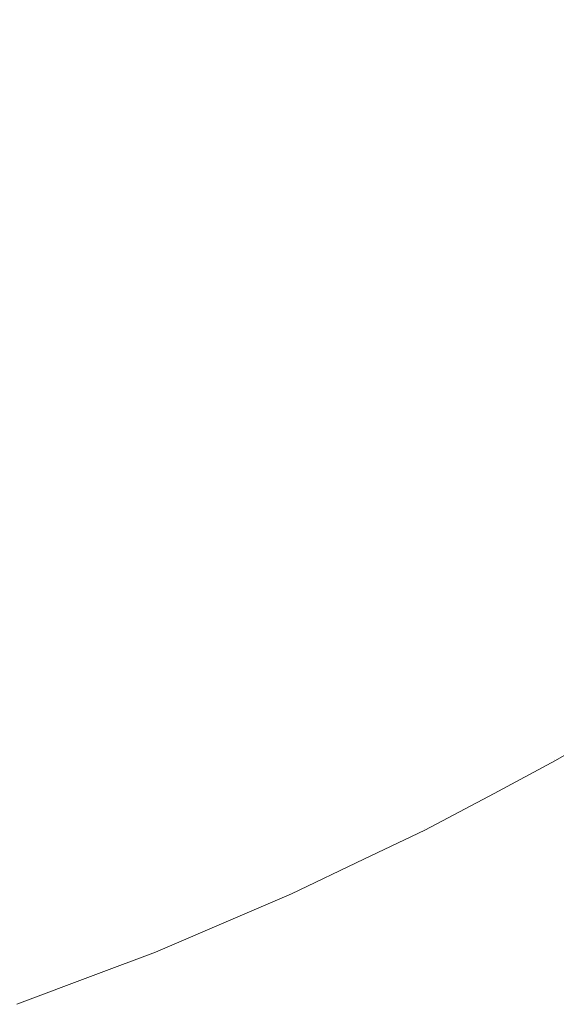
# Model space of a CAD drawing. Header units: centimetres. Extents: x -26 to 27.3, y -25.3 to -23.5.
# Tile 169 of 200: x 27.2427 to 27.2581, y -25.2542 to -25.226. Entities that reach past the tile are written whole.
import ezdxf

# ---------------------------------------------------------------- set-up
doc = ezdxf.new("R2010")
doc.units = ezdxf.units.CM
doc.header["$LTSCALE"] = 2.54
doc.layers.add('Lucido design-1', color=7, linetype='Continuous')

# ---------------------------------------------------------------- blocks, each defined once
blk = doc.blocks.new('Gruppo-4-1')
at = {"color": 7, "linetype": 'Continuous', "lineweight": 9}
for points, invisible_edges in [([(27.249389, -25.22491, -350.047236), (27.246593, -25.226551, -350.047236), (27.245277, -25.224194, -350.0503), (27.247973, -25.222611, -350.0503)], 15), ([(27.248015, -25.222679, -349.31512), (27.245315, -25.224263, -349.31512), (27.246671, -25.22669, -349.318286), (27.249472, -25.225046, -349.318286)], 15), ([(27.253554, -25.225286, -350.044062), (27.250739, -25.227103, -350.044062), (27.249389, -25.22491, -350.047236), (27.252112, -25.223153, -350.047236)], 15), ([(27.261929, -25.225002, -350.037403), (27.259118, -25.227174, -350.037403), (27.257744, -25.225316, -350.040783), (27.260477, -25.223204, -350.040783)], 15), ([(27.252202, -25.223284, -349.318286), (27.249472, -25.225046, -349.318286), (27.250857, -25.227295, -349.321563), (27.253681, -25.225473, -349.321563)], 15), ([(27.257744, -25.225316, -350.040783), (27.254923, -25.227311, -350.040783), (27.253554, -25.225286, -350.044062), (27.25629, -25.223351, -350.044062)], 15), ([(27.256424, -25.223532, -349.321563), (27.253681, -25.225473, -349.321563), (27.25508, -25.227543, -349.324944), (27.25791, -25.225541, -349.324944)], 15), ([(27.260653, -25.223421, -349.324944), (27.25791, -25.225541, -349.324944), (27.259309, -25.227432, -349.328425), (27.26213, -25.225251, -349.328425)], 15), ([(27.246593, -25.226551, -350.047236), (27.24373, -25.228071, -350.047236), (27.242515, -25.225661, -350.0503), (27.245277, -25.224194, -350.0503)], 15), ([(27.245315, -25.224263, -349.31512), (27.242551, -25.225731, -349.31512), (27.243802, -25.228214, -349.318286), (27.246671, -25.22669, -349.318286)], 15), ([(27.250739, -25.227103, -350.044062), (27.247849, -25.228799, -350.044062), (27.246593, -25.226551, -350.047236), (27.249389, -25.22491, -350.047236)], 15), ([(27.249472, -25.225046, -349.318286), (27.246671, -25.22669, -349.318286), (27.247959, -25.228996, -349.321563), (27.250857, -25.227295, -349.321563)], 15), ([(27.254923, -25.227311, -350.040783), (27.252021, -25.229185, -350.040783), (27.250739, -25.227103, -350.044062), (27.253554, -25.225286, -350.044062)], 15), ([(27.253681, -25.225473, -349.321563), (27.250857, -25.227295, -349.321563), (27.252167, -25.229423, -349.324944), (27.25508, -25.227543, -349.324944)], 15), ([(27.259118, -25.227174, -350.037403), (27.256217, -25.229226, -350.037403), (27.254923, -25.227311, -350.040783), (27.257744, -25.225316, -350.040783)], 15), ([(27.24373, -25.228071, -350.047236), (27.240806, -25.229469, -350.047236), (27.239694, -25.227009, -350.0503), (27.242515, -25.225661, -350.0503)], 15), ([(27.242551, -25.225731, -349.31512), (27.239726, -25.227081, -349.31512), (27.240871, -25.229614, -349.318286), (27.243802, -25.228214, -349.318286)], 15), ([(27.25791, -25.225541, -349.324944), (27.25508, -25.227543, -349.324944), (27.256397, -25.229492, -349.328425), (27.259309, -25.227432, -349.328425)], 15), ([(27.247849, -25.228799, -350.044062), (27.244889, -25.23037, -350.044062), (27.24373, -25.228071, -350.047236), (27.246593, -25.226551, -350.047236)], 15), ([(27.246671, -25.22669, -349.318286), (27.243802, -25.228214, -349.318286), (27.244991, -25.230572, -349.321563), (27.247959, -25.228996, -349.321563)], 15), ([(27.252021, -25.229185, -350.040783), (27.249041, -25.230933, -350.040783), (27.247849, -25.228799, -350.044062), (27.250739, -25.227103, -350.044062)], 15), ([(27.260409, -25.228921, -350.033928), (27.257434, -25.231026, -350.033928), (27.256217, -25.229226, -350.037403), (27.259118, -25.227174, -350.037403)], 15), ([(27.250857, -25.227295, -349.321563), (27.247959, -25.228996, -349.321563), (27.249178, -25.231177, -349.324944), (27.252167, -25.229423, -349.324944)], 15), ([(27.256217, -25.229226, -350.037403), (27.253232, -25.231152, -350.037403), (27.252021, -25.229185, -350.040783), (27.254923, -25.227311, -350.040783)], 15), ([(27.259309, -25.227432, -349.328425), (27.256397, -25.229492, -349.328425), (27.25763, -25.231316, -349.331997), (27.260618, -25.229203, -349.331997)], 15), ([(27.25508, -25.227543, -349.324944), (27.252167, -25.229423, -349.324944), (27.2534, -25.231426, -349.328425), (27.256397, -25.229492, -349.328425)], 15), ([(27.244889, -25.23037, -350.044062), (27.241866, -25.231815, -350.044062), (27.240806, -25.229469, -350.047236), (27.24373, -25.228071, -350.047236)], 15), ([(27.243802, -25.228214, -349.318286), (27.240871, -25.229614, -349.318286), (27.241959, -25.232021, -349.321563), (27.244991, -25.230572, -349.321563)], 15), ([(27.249041, -25.230933, -350.040783), (27.24599, -25.232553, -350.040783), (27.244889, -25.23037, -350.044062), (27.247849, -25.228799, -350.044062)], 15), ([(27.261617, -25.230553, -350.030363), (27.25857, -25.232707, -350.030363), (27.257434, -25.231026, -350.033928), (27.260409, -25.228921, -350.033928)], 15), ([(27.247959, -25.228996, -349.321563), (27.244991, -25.230572, -349.321563), (27.246116, -25.232803, -349.324944), (27.249178, -25.231177, -349.324944)], 15), ([(27.253232, -25.231152, -350.037403), (27.250168, -25.23295, -350.037403), (27.249041, -25.230933, -350.040783), (27.252021, -25.229185, -350.040783)], 15), ([(27.260618, -25.229203, -349.331997), (27.25763, -25.231316, -349.331997), (27.258777, -25.233013, -349.335655), (27.261836, -25.230849, -349.335655)], 15), ([(27.252167, -25.229423, -349.324944), (27.249178, -25.231177, -349.324944), (27.250325, -25.233231, -349.328425), (27.2534, -25.231426, -349.328425)], 15), ([(27.257434, -25.231026, -350.033928), (27.254371, -25.233002, -350.033928), (27.253232, -25.231152, -350.037403), (27.256217, -25.229226, -350.037403)], 15), ([(27.256397, -25.229492, -349.328425), (27.2534, -25.231426, -349.328425), (27.254555, -25.2333, -349.331997), (27.25763, -25.231316, -349.331997)], 15), ([(27.24599, -25.232553, -350.040783), (27.242873, -25.234043, -350.040783), (27.241866, -25.231815, -350.044062), (27.244889, -25.23037, -350.044062)], 15), ([(27.244991, -25.230572, -349.321563), (27.241959, -25.232021, -349.321563), (27.242988, -25.234298, -349.324944), (27.246116, -25.232803, -349.324944)], 15), ([(27.250168, -25.23295, -350.037403), (27.24703, -25.234617, -350.037403), (27.24599, -25.232553, -350.040783), (27.249041, -25.230933, -350.040783)], 15), ([(27.249178, -25.231177, -349.324944), (27.246116, -25.232803, -349.324944), (27.247175, -25.234903, -349.328425), (27.250325, -25.233231, -349.328425)], 15), ([(27.254371, -25.233002, -350.033928), (27.251228, -25.234847, -350.033928), (27.250168, -25.23295, -350.037403), (27.253232, -25.231152, -350.037403)], 15), ([(27.25857, -25.232707, -350.030363), (27.255435, -25.234731, -350.030363), (27.254371, -25.233002, -350.033928), (27.257434, -25.231026, -350.033928)], 15), ([(27.2534, -25.231426, -349.328425), (27.250325, -25.233231, -349.328425), (27.251398, -25.235153, -349.331997), (27.254555, -25.2333, -349.331997)], 15), ([(27.25763, -25.231316, -349.331997), (27.254555, -25.2333, -349.331997), (27.255629, -25.235044, -349.335655), (27.258777, -25.233013, -349.335655)], 15), ([(27.242873, -25.234043, -350.040783), (27.239696, -25.235399, -350.040783), (27.238784, -25.23313, -350.044062), (27.241866, -25.231815, -350.044062)], 15), ([(27.241959, -25.232021, -349.321563), (27.238868, -25.23334, -349.321563), (27.2398, -25.235658, -349.324944), (27.242988, -25.234298, -349.324944)], 15), ([(27.24703, -25.234617, -350.037403), (27.243825, -25.236148, -350.037403), (27.242873, -25.234043, -350.040783), (27.24599, -25.232553, -350.040783)], 15), ([(27.246116, -25.232803, -349.324944), (27.242988, -25.234298, -349.324944), (27.243957, -25.236441, -349.328425), (27.247175, -25.234903, -349.328425)], 15), ([(27.259625, -25.234268, -350.026716), (27.256423, -25.236335, -350.026716), (27.255435, -25.234731, -350.030363), (27.25857, -25.232707, -350.030363)], 15), ([(27.251228, -25.234847, -350.033928), (27.248008, -25.236557, -350.033928), (27.24703, -25.234617, -350.037403), (27.250168, -25.23295, -350.037403)], 15), ([(27.255435, -25.234731, -350.030363), (27.252218, -25.236619, -350.030363), (27.251228, -25.234847, -350.033928), (27.254371, -25.233002, -350.033928)], 15), ([(27.258777, -25.233013, -349.335655), (27.255629, -25.235044, -349.335655), (27.25662, -25.236655, -349.339392), (27.259836, -25.23458, -349.339392)], 15), ([(27.250325, -25.233231, -349.328425), (27.247175, -25.234903, -349.328425), (27.248166, -25.236869, -349.331997), (27.251398, -25.235153, -349.331997)], 15), ([(27.254555, -25.2333, -349.331997), (27.251398, -25.235153, -349.331997), (27.252397, -25.236941, -349.335655), (27.255629, -25.235044, -349.335655)], 15), ([(27.243825, -25.236148, -350.037403), (27.240557, -25.237543, -350.037403), (27.239696, -25.235399, -350.040783), (27.242873, -25.234043, -350.040783)], 15), ([(27.260596, -25.235705, -350.02299), (27.257332, -25.237811, -350.02299), (27.256423, -25.236335, -350.026716), (27.259625, -25.234268, -350.026716)], 15), ([(27.242988, -25.234298, -349.324944), (27.2398, -25.235658, -349.324944), (27.240677, -25.237841, -349.328425), (27.243957, -25.236441, -349.328425)], 15), ([(27.248008, -25.236557, -350.033928), (27.24472, -25.238128, -350.033928), (27.243825, -25.236148, -350.037403), (27.24703, -25.234617, -350.037403)], 15), ([(27.252218, -25.236619, -350.030363), (27.248922, -25.238369, -350.030363), (27.248008, -25.236557, -350.033928), (27.251228, -25.234847, -350.033928)], 15), ([(27.256423, -25.236335, -350.026716), (27.253136, -25.238263, -350.026716), (27.252218, -25.236619, -350.030363), (27.255435, -25.234731, -350.030363)], 15), ([(27.259836, -25.23458, -349.339392), (27.25662, -25.236655, -349.339392), (27.257528, -25.238129, -349.343202), (27.260805, -25.236014, -349.343202)], 15), ([(27.247175, -25.234903, -349.328425), (27.243957, -25.236441, -349.328425), (27.244864, -25.238447, -349.331997), (27.248166, -25.236869, -349.331997)], 15), ([(27.255629, -25.235044, -349.335655), (27.252397, -25.236941, -349.335655), (27.25332, -25.238592, -349.339392), (27.25662, -25.236655, -349.339392)], 15), ([(27.251398, -25.235153, -349.331997), (27.248166, -25.236869, -349.331997), (27.249088, -25.238698, -349.335655), (27.252397, -25.236941, -349.335655)], 15), ([(27.261481, -25.237014, -350.019194), (27.258161, -25.239157, -350.019194), (27.257332, -25.237811, -350.02299), (27.260596, -25.235705, -350.02299)], 15), ([(27.24472, -25.238128, -350.033928), (27.241367, -25.239559, -350.033928), (27.240557, -25.237543, -350.037403), (27.243825, -25.236148, -350.037403)], 15), ([(27.260805, -25.236014, -349.343202), (27.257528, -25.238129, -349.343202), (27.258351, -25.239465, -349.347077), (27.261684, -25.237314, -349.347077)], 15), ([(27.243957, -25.236441, -349.328425), (27.240677, -25.237841, -349.328425), (27.241498, -25.239884, -349.331997), (27.244864, -25.238447, -349.331997)], 15), ([(27.257332, -25.237811, -350.02299), (27.253982, -25.239777, -350.02299), (27.253136, -25.238263, -350.026716), (27.256423, -25.236335, -350.026716)], 15), ([(27.248922, -25.238369, -350.030363), (27.245556, -25.239978, -350.030363), (27.24472, -25.238128, -350.033928), (27.248008, -25.236557, -350.033928)], 15), ([(27.253136, -25.238263, -350.026716), (27.24977, -25.240051, -350.026716), (27.248922, -25.238369, -350.030363), (27.252218, -25.236619, -350.030363)], 15), ([(27.25662, -25.236655, -349.339392), (27.25332, -25.238592, -349.339392), (27.254164, -25.240103, -349.343202), (27.257528, -25.238129, -349.343202)], 15), ([(27.248166, -25.236869, -349.331997), (27.244864, -25.238447, -349.331997), (27.245708, -25.240313, -349.335655), (27.249088, -25.238698, -349.335655)], 15), ([(27.252397, -25.236941, -349.335655), (27.249088, -25.238698, -349.335655), (27.24994, -25.240387, -349.339392), (27.25332, -25.238592, -349.339392)], 15), ([(27.258161, -25.239157, -350.019194), (27.254753, -25.241157, -350.019194), (27.253982, -25.239777, -350.02299), (27.257332, -25.237811, -350.02299)], 15), ([(27.245556, -25.239978, -350.030363), (27.242124, -25.241442, -350.030363), (27.241367, -25.239559, -350.033928), (27.24472, -25.238128, -350.033928)], 15), ([(27.257528, -25.238129, -349.343202), (27.254164, -25.240103, -349.343202), (27.254929, -25.241473, -349.347077), (27.258351, -25.239465, -349.347077)], 15), ([(27.244864, -25.238447, -349.331997), (27.241498, -25.239884, -349.331997), (27.242262, -25.241784, -349.335655), (27.245708, -25.240313, -349.335655)], 15), ([(27.24977, -25.240051, -350.026716), (27.246332, -25.241694, -350.026716), (27.245556, -25.239978, -350.030363), (27.248922, -25.238369, -350.030363)], 15), ([(27.253982, -25.239777, -350.02299), (27.250551, -25.241599, -350.02299), (27.24977, -25.240051, -350.026716), (27.253136, -25.238263, -350.026716)], 15), ([(27.249088, -25.238698, -349.335655), (27.245708, -25.240313, -349.335655), (27.246487, -25.242037, -349.339392), (27.24994, -25.240387, -349.339392)], 15), ([(27.25332, -25.238592, -349.339392), (27.24994, -25.240387, -349.339392), (27.250719, -25.241933, -349.343202), (27.254164, -25.240103, -349.343202)], 15), ([(27.258908, -25.24037, -350.015332), (27.255447, -25.2424, -350.015332), (27.254753, -25.241157, -350.019194), (27.258161, -25.239157, -350.019194)], 15), ([(27.258351, -25.239465, -349.347077), (27.254929, -25.241473, -349.347077), (27.255614, -25.2427, -349.35101), (27.259087, -25.240662, -349.35101)], 15), ([(27.254753, -25.241157, -350.019194), (27.251263, -25.243011, -350.019194), (27.250551, -25.241599, -350.02299), (27.253982, -25.239777, -350.02299)], 15), ([(27.246332, -25.241694, -350.026716), (27.242826, -25.24319, -350.026716), (27.242124, -25.241442, -350.030363), (27.245556, -25.239978, -350.030363)], 15), ([(27.250551, -25.241599, -350.02299), (27.247046, -25.243274, -350.02299), (27.246332, -25.241694, -350.026716), (27.24977, -25.240051, -350.026716)], 15), ([(27.254164, -25.240103, -349.343202), (27.250719, -25.241933, -349.343202), (27.251426, -25.243334, -349.347077), (27.254929, -25.241473, -349.347077)], 15), ([(27.245708, -25.240313, -349.335655), (27.242262, -25.241784, -349.335655), (27.242967, -25.243539, -349.339392), (27.246487, -25.242037, -349.339392)], 15), ([(27.24994, -25.240387, -349.339392), (27.246487, -25.242037, -349.339392), (27.2472, -25.243615, -349.343202), (27.250719, -25.241933, -349.343202)], 15), ([(27.259571, -25.241447, -350.011411), (27.256064, -25.243505, -350.011411), (27.255447, -25.2424, -350.015332), (27.258908, -25.24037, -350.015332)], 15), ([(27.259087, -25.240662, -349.35101), (27.255614, -25.2427, -349.35101), (27.256218, -25.24378, -349.354995), (27.259736, -25.241716, -349.354995)], 15), ([(27.255447, -25.2424, -350.015332), (27.251904, -25.244282, -350.015332), (27.251263, -25.243011, -350.019194), (27.254753, -25.241157, -350.019194)], 15), ([(27.242826, -25.24319, -350.026716), (27.239261, -25.244536, -350.026716), (27.238633, -25.242759, -350.030363), (27.242124, -25.241442, -350.030363)], 15), ([(27.251263, -25.243011, -350.019194), (27.247697, -25.244714, -350.019194), (27.247046, -25.243274, -350.02299), (27.250551, -25.241599, -350.02299)], 15), ([(27.254929, -25.241473, -349.347077), (27.251426, -25.243334, -349.347077), (27.252058, -25.244588, -349.35101), (27.255614, -25.2427, -349.35101)], 15), ([(27.26015, -25.242387, -350.007438), (27.256602, -25.244468, -350.007438), (27.256064, -25.243505, -350.011411), (27.259571, -25.241447, -350.011411)], 15), ([(27.242262, -25.241784, -349.335655), (27.238756, -25.243107, -349.335655), (27.239386, -25.24489, -349.339392), (27.242967, -25.243539, -349.339392)], 15), ([(27.247046, -25.243274, -350.02299), (27.243473, -25.244799, -350.02299), (27.242826, -25.24319, -350.026716), (27.246332, -25.241694, -350.026716)], 15), ([(27.259736, -25.241716, -349.354995), (27.256218, -25.24378, -349.354995), (27.25674, -25.244714, -349.359025), (27.260297, -25.242627, -349.359025)], 15), ([(27.246487, -25.242037, -349.339392), (27.242967, -25.243539, -349.339392), (27.243612, -25.245145, -349.343202), (27.2472, -25.243615, -349.343202)], 15), ([(27.250719, -25.241933, -349.343202), (27.2472, -25.243615, -349.343202), (27.247846, -25.245044, -349.347077), (27.251426, -25.243334, -349.347077)], 15), ([(27.256064, -25.243505, -350.011411), (27.252473, -25.245412, -350.011411), (27.251904, -25.244282, -350.015332), (27.255447, -25.2424, -350.015332)], 15), ([(27.260642, -25.243187, -350.00342), (27.257061, -25.245289, -350.00342), (27.256602, -25.244468, -350.007438), (27.26015, -25.242387, -350.007438)], 15), ([(27.255614, -25.2427, -349.35101), (27.252058, -25.244588, -349.35101), (27.252615, -25.245694, -349.354995), (27.256218, -25.24378, -349.354995)], 15), ([(27.260297, -25.242627, -349.359025), (27.25674, -25.244714, -349.359025), (27.257179, -25.2455, -349.363092), (27.260769, -25.243394, -349.363092)], 15), ([(27.251904, -25.244282, -350.015332), (27.248284, -25.246012, -350.015332), (27.247697, -25.244714, -350.019194), (27.251263, -25.243011, -350.019194)], 15), ([(27.243473, -25.244799, -350.02299), (27.239838, -25.24617, -350.02299), (27.239261, -25.244536, -350.026716), (27.242826, -25.24319, -350.026716)], 15), ([(27.247697, -25.244714, -350.019194), (27.244062, -25.246265, -350.019194), (27.243473, -25.244799, -350.02299), (27.247046, -25.243274, -350.02299)], 15), ([(27.261048, -25.243846, -349.999363), (27.257438, -25.245964, -349.999363), (27.257061, -25.245289, -350.00342), (27.260642, -25.243187, -350.00342)], 15), ([(27.242967, -25.243539, -349.339392), (27.239386, -25.24489, -349.339392), (27.239963, -25.246523, -349.343202), (27.243612, -25.245145, -349.343202)], 15), ([(27.251426, -25.243334, -349.347077), (27.247846, -25.245044, -349.347077), (27.248425, -25.246324, -349.35101), (27.252058, -25.244588, -349.35101)], 15), ([(27.256602, -25.244468, -350.007438), (27.25297, -25.246398, -350.007438), (27.252473, -25.245412, -350.011411), (27.256064, -25.243505, -350.011411)], 15), ([(27.260769, -25.243394, -349.363092), (27.257179, -25.2455, -349.363092), (27.257535, -25.246137, -349.367189), (27.261152, -25.244015, -349.367189)], 15), ([(27.2472, -25.243615, -349.343202), (27.243612, -25.245145, -349.343202), (27.244197, -25.246601, -349.347077), (27.247846, -25.245044, -349.347077)], 15), ([(27.256218, -25.24378, -349.354995), (27.252615, -25.245694, -349.354995), (27.253097, -25.246649, -349.359025), (27.25674, -25.244714, -349.359025)], 15), ([(27.261365, -25.244362, -349.995273), (27.257733, -25.246493, -349.995273), (27.257438, -25.245964, -349.999363), (27.261048, -25.243846, -349.999363)], 15), ([(27.261152, -25.244015, -349.367189), (27.257535, -25.246137, -349.367189), (27.257807, -25.246625, -349.37131), (27.261445, -25.24449, -349.37131)], 15), ([(27.252473, -25.245412, -350.011411), (27.248805, -25.247165, -350.011411), (27.248284, -25.246012, -350.015332), (27.251904, -25.244282, -350.015332)], 15), ([(27.261594, -25.244733, -349.991159), (27.257946, -25.246874, -349.991159), (27.257733, -25.246493, -349.995273), (27.261365, -25.244362, -349.995273)], 15), ([(27.248284, -25.246012, -350.015332), (27.244593, -25.247587, -350.015332), (27.244062, -25.246265, -350.019194), (27.247697, -25.244714, -350.019194)], 15), ([(27.252058, -25.244588, -349.35101), (27.248425, -25.246324, -349.35101), (27.248935, -25.247453, -349.354995), (27.252615, -25.245694, -349.354995)], 15), ([(27.257061, -25.245289, -350.00342), (27.253393, -25.247237, -350.00342), (27.25297, -25.246398, -350.007438), (27.256602, -25.244468, -350.007438)], 15), ([(27.25674, -25.244714, -349.359025), (27.253097, -25.246649, -349.359025), (27.253502, -25.247453, -349.363092), (27.257179, -25.2455, -349.363092)], 15), ([(27.261445, -25.24449, -349.37131), (27.257807, -25.246625, -349.37131), (27.257995, -25.246962, -349.375446), (27.261647, -25.244819, -349.375446)], 15), ([(27.244062, -25.246265, -350.019194), (27.240365, -25.247661, -350.019194), (27.239838, -25.24617, -350.02299), (27.243473, -25.244799, -350.02299)], 15), ([(27.261734, -25.24496, -349.987027), (27.258076, -25.247106, -349.987027), (27.257946, -25.246874, -349.991159), (27.261594, -25.244733, -349.991159)], 15), ([(27.261647, -25.244819, -349.375446), (27.257995, -25.246962, -349.375446), (27.258099, -25.247148, -349.379592), (27.261759, -25.245001, -349.379592)], 15), ([(27.260011, -25.246081, -349.982667), (27.258122, -25.247189, -349.982667), (27.258076, -25.247106, -349.987027), (27.261734, -25.24496, -349.987027)], 14), ([(27.261759, -25.245001, -349.379592), (27.258099, -25.247148, -349.379592), (27.258122, -25.247189, -349.382667), (27.260011, -25.246081, -349.382667)], 11), ([(27.243612, -25.245145, -349.343202), (27.239963, -25.246523, -349.343202), (27.240486, -25.248002, -349.347077), (27.244197, -25.246601, -349.347077)], 15), ([(27.247846, -25.245044, -349.347077), (27.244197, -25.246601, -349.347077), (27.244721, -25.247905, -349.35101), (27.248425, -25.246324, -349.35101)], 15), ([(27.257438, -25.245964, -349.999363), (27.253741, -25.247927, -349.999363), (27.253393, -25.247237, -350.00342), (27.257061, -25.245289, -350.00342)], 15), ([(27.25297, -25.246398, -350.007438), (27.249259, -25.248171, -350.007438), (27.248805, -25.247165, -350.011411), (27.252473, -25.245412, -350.011411)], 15), ([(27.257179, -25.2455, -349.363092), (27.253502, -25.247453, -349.363092), (27.253831, -25.248105, -349.367189), (27.257535, -25.246137, -349.367189)], 15), ([(27.252615, -25.245694, -349.354995), (27.248935, -25.247453, -349.354995), (27.249375, -25.248428, -349.359025), (27.253097, -25.246649, -349.359025)], 15), ([(27.248805, -25.247165, -350.011411), (27.245065, -25.248761, -350.011411), (27.244593, -25.247587, -350.015332), (27.248284, -25.246012, -350.015332)], 15), ([(27.257733, -25.246493, -349.995273), (27.254014, -25.248468, -349.995273), (27.253741, -25.247927, -349.999363), (27.257438, -25.245964, -349.999363)], 15), ([(27.257535, -25.246137, -349.367189), (27.253831, -25.248105, -349.367189), (27.254082, -25.248603, -349.37131), (27.257807, -25.246625, -349.37131)], 15), ([(27.258122, -25.247189, -349.982667), (27.260011, -25.246081, -349.982667), (27.260011, -25.246081, -349.382667), (27.258122, -25.247189, -349.382667)], 10), ([(27.244593, -25.247587, -350.015332), (27.24084, -25.249004, -350.015332), (27.240365, -25.247661, -350.019194), (27.244062, -25.246265, -350.019194)], 15), ([(27.248425, -25.246324, -349.35101), (27.244721, -25.247905, -349.35101), (27.245183, -25.249054, -349.354995), (27.248935, -25.247453, -349.354995)], 15), ([(27.253393, -25.247237, -350.00342), (27.249646, -25.249027, -350.00342), (27.249259, -25.248171, -350.007438), (27.25297, -25.246398, -350.007438)], 15), ([(27.244197, -25.246601, -349.347077), (27.240486, -25.248002, -349.347077), (27.240954, -25.249327, -349.35101), (27.244721, -25.247905, -349.35101)], 15), ([(27.253097, -25.246649, -349.359025), (27.249375, -25.248428, -349.359025), (27.249746, -25.249248, -349.363092), (27.253502, -25.247453, -349.363092)], 15), ([(27.257946, -25.246874, -349.991159), (27.254211, -25.248858, -349.991159), (27.254014, -25.248468, -349.995273), (27.257733, -25.246493, -349.995273)], 15), ([(27.257807, -25.246625, -349.37131), (27.254082, -25.248603, -349.37131), (27.254256, -25.248948, -349.375446), (27.257995, -25.246962, -349.375446)], 15), ([(27.258076, -25.247106, -349.987027), (27.254331, -25.249096, -349.987027), (27.254211, -25.248858, -349.991159), (27.257946, -25.246874, -349.991159)], 15), ([(27.257995, -25.246962, -349.375446), (27.254256, -25.248948, -349.375446), (27.254352, -25.249138, -349.379592), (27.258099, -25.247148, -349.379592)], 15), ([(27.249259, -25.248171, -350.007438), (27.245477, -25.249785, -350.007438), (27.245065, -25.248761, -350.011411), (27.248805, -25.247165, -350.011411)], 15), ([(27.253741, -25.247927, -349.999363), (27.249965, -25.249732, -349.999363), (27.249646, -25.249027, -350.00342), (27.253393, -25.247237, -350.00342)], 15), ([(27.256354, -25.248129, -349.982667), (27.254373, -25.249181, -349.982667), (27.254331, -25.249096, -349.987027), (27.258076, -25.247106, -349.987027)], 14), ([(27.258099, -25.247148, -349.379592), (27.254352, -25.249138, -349.379592), (27.254373, -25.249181, -349.382667), (27.256354, -25.248129, -349.382667)], 11), ([(27.258076, -25.247106, -349.987027), (27.258122, -25.247189, -349.982667), (27.256354, -25.248129, -349.982667)], 9), ([(27.256354, -25.248129, -349.382667), (27.258122, -25.247189, -349.382667), (27.258099, -25.247148, -349.379592)], 10), ([(27.258122, -25.247189, -349.382667), (27.256354, -25.248129, -349.382667), (27.256354, -25.248129, -349.982667), (27.258122, -25.247189, -349.982667)], 10), ([(27.248935, -25.247453, -349.354995), (27.245183, -25.249054, -349.354995), (27.245582, -25.250046, -349.359025), (27.249375, -25.248428, -349.359025)], 15), ([(27.253502, -25.247453, -349.363092), (27.249746, -25.249248, -349.363092), (27.250047, -25.249913, -349.367189), (27.253831, -25.248105, -349.367189)], 15), ([(27.245065, -25.248761, -350.011411), (27.241261, -25.250197, -350.011411), (27.24084, -25.249004, -350.015332), (27.244593, -25.247587, -350.015332)], 15), ([(27.244721, -25.247905, -349.35101), (27.240954, -25.249327, -349.35101), (27.241366, -25.250494, -349.354995), (27.245183, -25.249054, -349.354995)], 15), ([(27.254014, -25.248468, -349.995273), (27.250215, -25.250284, -349.995273), (27.249965, -25.249732, -349.999363), (27.253741, -25.247927, -349.999363)], 15), ([(27.253831, -25.248105, -349.367189), (27.250047, -25.249913, -349.367189), (27.250277, -25.250421, -349.37131), (27.254082, -25.248603, -349.37131)], 15), ([(27.249646, -25.249027, -350.00342), (27.245827, -25.250657, -350.00342), (27.245477, -25.249785, -350.007438), (27.249259, -25.248171, -350.007438)], 15), ([(27.254373, -25.249181, -349.982667), (27.256354, -25.248129, -349.982667), (27.256354, -25.248129, -349.382667), (27.254373, -25.249181, -349.382667)], 10), ([(27.249375, -25.248428, -349.359025), (27.245582, -25.250046, -349.359025), (27.245917, -25.250882, -349.363092), (27.249746, -25.249248, -349.363092)], 15), ([(27.254211, -25.248858, -349.991159), (27.250394, -25.250682, -349.991159), (27.250215, -25.250284, -349.995273), (27.254014, -25.248468, -349.995273)], 15), ([(27.254082, -25.248603, -349.37131), (27.250277, -25.250421, -349.37131), (27.250436, -25.250773, -349.375446), (27.254256, -25.248948, -349.375446)], 15), ([(27.245477, -25.249785, -350.007438), (27.241629, -25.251237, -350.007438), (27.241261, -25.250197, -350.011411), (27.245065, -25.248761, -350.011411)], 15), ([(27.254331, -25.249096, -349.987027), (27.250504, -25.250924, -349.987027), (27.250394, -25.250682, -349.991159), (27.254211, -25.248858, -349.991159)], 15), ([(27.254256, -25.248948, -349.375446), (27.250436, -25.250773, -349.375446), (27.250524, -25.250968, -349.379592), (27.254352, -25.249138, -349.379592)], 15), ([(27.245183, -25.249054, -349.354995), (27.241366, -25.250494, -349.354995), (27.241723, -25.251503, -349.359025), (27.245582, -25.250046, -349.359025)], 15), ([(27.249965, -25.249732, -349.999363), (27.246115, -25.251374, -349.999363), (27.245827, -25.250657, -350.00342), (27.249646, -25.249027, -350.00342)], 15), ([(27.252618, -25.250019, -349.982667), (27.250543, -25.251011, -349.982667), (27.250504, -25.250924, -349.987027), (27.254331, -25.249096, -349.987027)], 14), ([(27.254352, -25.249138, -349.379592), (27.250524, -25.250968, -349.379592), (27.250543, -25.251011, -349.382667), (27.252618, -25.250019, -349.382667)], 11), ([(27.254331, -25.249096, -349.987027), (27.254373, -25.249181, -349.982667), (27.252618, -25.250019, -349.982667)], 9), ([(27.252618, -25.250019, -349.382667), (27.254373, -25.249181, -349.382667), (27.254352, -25.249138, -349.379592)], 10), ([(27.254373, -25.249181, -349.382667), (27.252618, -25.250019, -349.382667), (27.252618, -25.250019, -349.982667), (27.254373, -25.249181, -349.982667)], 10), ([(27.249746, -25.249248, -349.363092), (27.245917, -25.250882, -349.363092), (27.246189, -25.251559, -349.367189), (27.250047, -25.249913, -349.367189)], 15), ([(27.245827, -25.250657, -350.00342), (27.241942, -25.252123, -350.00342), (27.241629, -25.251237, -350.007438), (27.245477, -25.249785, -350.007438)], 15), ([(27.250215, -25.250284, -349.995273), (27.246341, -25.251937, -349.995273), (27.246115, -25.251374, -349.999363), (27.249965, -25.249732, -349.999363)], 15), ([(27.245582, -25.250046, -349.359025), (27.241723, -25.251503, -349.359025), (27.242022, -25.252352, -349.363092), (27.245917, -25.250882, -349.363092)], 15), ([(27.250047, -25.249913, -349.367189), (27.246189, -25.251559, -349.367189), (27.246397, -25.252077, -349.37131), (27.250277, -25.250421, -349.37131)], 15), ([(27.250543, -25.251011, -349.982667), (27.252618, -25.250019, -349.982667), (27.252618, -25.250019, -349.382667), (27.250543, -25.251011, -349.382667)], 10), ([(27.250394, -25.250682, -349.991159), (27.246504, -25.252342, -349.991159), (27.246341, -25.251937, -349.995273), (27.250215, -25.250284, -349.995273)], 15), ([(27.250277, -25.250421, -349.37131), (27.246397, -25.252077, -349.37131), (27.246541, -25.252435, -349.375446), (27.250436, -25.250773, -349.375446)], 15), ([(27.246115, -25.251374, -349.999363), (27.242199, -25.252852, -349.999363), (27.241942, -25.252123, -350.00342), (27.245827, -25.250657, -350.00342)], 15), ([(27.245917, -25.250882, -349.363092), (27.242022, -25.252352, -349.363092), (27.242266, -25.25304, -349.367189), (27.246189, -25.251559, -349.367189)], 15), ([(27.250504, -25.250924, -349.987027), (27.246603, -25.252589, -349.987027), (27.246504, -25.252342, -349.991159), (27.250394, -25.250682, -349.991159)], 15), ([(27.250436, -25.250773, -349.375446), (27.246541, -25.252435, -349.375446), (27.246621, -25.252633, -349.379592), (27.250524, -25.250968, -349.379592)], 15), ([(27.248809, -25.251751, -349.982667), (27.246639, -25.252677, -349.982667), (27.246603, -25.252589, -349.987027), (27.250504, -25.250924, -349.987027)], 14), ([(27.250504, -25.250924, -349.987027), (27.250543, -25.251011, -349.982667), (27.248809, -25.251751, -349.982667)], 9), ([(27.250524, -25.250968, -349.379592), (27.246621, -25.252633, -349.379592), (27.246639, -25.252677, -349.382667), (27.248809, -25.251751, -349.382667)], 11), ([(27.248809, -25.251751, -349.382667), (27.250543, -25.251011, -349.382667), (27.250524, -25.250968, -349.379592)], 10), ([(27.250543, -25.251011, -349.382667), (27.248809, -25.251751, -349.382667), (27.248809, -25.251751, -349.982667), (27.250543, -25.251011, -349.982667)], 10), ([(27.246341, -25.251937, -349.995273), (27.242401, -25.253423, -349.995273), (27.242199, -25.252852, -349.999363), (27.246115, -25.251374, -349.999363)], 15), ([(27.246189, -25.251559, -349.367189), (27.242266, -25.25304, -349.367189), (27.242451, -25.253566, -349.37131), (27.246397, -25.252077, -349.37131)], 15), ([(27.246639, -25.252677, -349.982667), (27.248809, -25.251751, -349.982667), (27.248809, -25.251751, -349.382667), (27.246639, -25.252677, -349.382667)], 10), ([(27.246504, -25.252342, -349.991159), (27.242547, -25.253835, -349.991159), (27.242401, -25.253423, -349.995273), (27.246341, -25.251937, -349.995273)], 15), ([(27.246397, -25.252077, -349.37131), (27.242451, -25.253566, -349.37131), (27.24258, -25.25393, -349.375446), (27.246541, -25.252435, -349.375446)], 15), ([(27.246603, -25.252589, -349.987027), (27.242635, -25.254086, -349.987027), (27.242547, -25.253835, -349.991159), (27.246504, -25.252342, -349.991159)], 15), ([(27.246541, -25.252435, -349.375446), (27.24258, -25.25393, -349.375446), (27.242651, -25.254131, -349.379592), (27.246621, -25.252633, -349.379592)], 15), ([(27.244935, -25.25332, -349.982667), (27.242667, -25.254176, -349.982667), (27.242635, -25.254086, -349.987027), (27.246603, -25.252589, -349.987027)], 14), ([(27.246603, -25.252589, -349.987027), (27.246639, -25.252677, -349.982667), (27.244935, -25.25332, -349.982667)], 9), ([(27.246621, -25.252633, -349.379592), (27.242651, -25.254131, -349.379592), (27.242667, -25.254176, -349.382667), (27.244935, -25.25332, -349.382667)], 11), ([(27.244935, -25.25332, -349.382667), (27.246639, -25.252677, -349.382667), (27.246621, -25.252633, -349.379592)], 10), ([(27.246639, -25.252677, -349.382667), (27.244935, -25.25332, -349.382667), (27.244935, -25.25332, -349.982667), (27.246639, -25.252677, -349.982667)], 10), ([(27.242667, -25.254176, -349.982667), (27.244935, -25.25332, -349.982667), (27.244935, -25.25332, -349.382667), (27.242667, -25.254176, -349.382667)], 10)]:
    blk.add_3dface(points, dxfattribs=dict(at, invisible_edges=invisible_edges))

msp = doc.modelspace()

# ---------------------------------------------------------------- block references
at = {"layer": 'Lucido design-1', "color": 7}
msp.add_blockref('Gruppo-4-1', (0, 0), dxfattribs=at)

doc.saveas('drawing.dxf')
